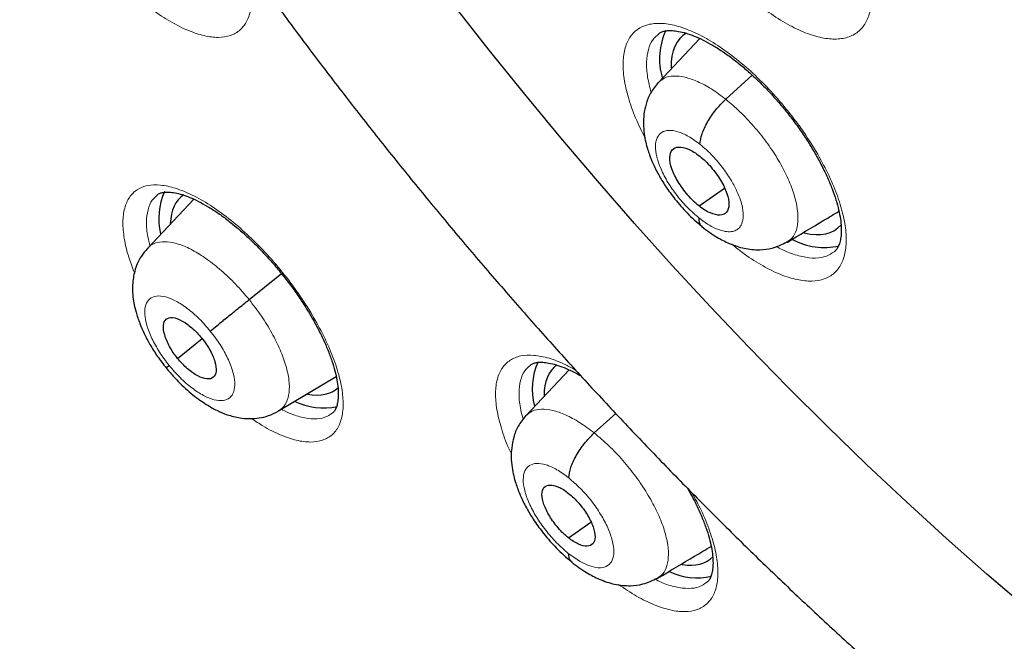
# Model space of a CAD drawing. Header units: millimetres. Extents: x 8 to 2236, y 12 to 2208.
# Tile 118 of 173: x 2025.34 to 2037.29, y 845.86 to 853.4. Entities that reach past the tile are written whole.
import ezdxf

# ---------------------------------------------------------------- set-up
doc = ezdxf.new("R2010")
doc.units = ezdxf.units.MM

msp = doc.modelspace()

# ---------------------------------------------------------------- linework, layer by layer
at = {"color": 7, "linetype": 'Continuous', "lineweight": 30}
for p, q in [((2033.592, 853.172), (2033.089, 852.64)), ((2033.906, 852.436), (2034.228, 852.728)), ((2033.582, 851.14), (2033.89, 851.355)), ((2027.454, 851.221), (2026.893, 850.628)), ((2034.648, 850.702), (2034.639, 850.696)), ((2028.124, 850.003), (2028.517, 850.319)), ((2027.256, 849.289), (2027.555, 849.529)), ((2032.007, 849.15), (2031.484, 848.597)), ((2028.48, 848.651), (2029.18, 849.069)), ((2032.311, 848.384), (2032.572, 848.621)), ((2031.997, 847.112), (2032.27, 847.302))]:
    msp.add_line(p, q, dxfattribs=at)
at = {"color": 7, "linetype": 'Continuous', "lineweight": 30, "flags": 128}
msp.add_lwpolyline([(2037.566, 846.249), (2037.075, 846.671), (2036.586, 847.104), (2036.1, 847.548), (2035.616, 848.002), (2035.136, 848.467), (2034.66, 848.941), (2034.188, 849.424), (2033.72, 849.917), (2033.258, 850.418), (2032.801, 850.926), (2032.35, 851.443), (2031.905, 851.966), (2031.467, 852.496), (2031.036, 853.032), (2030.613, 853.574)], dxfattribs=at)
at = {"color": 252, "linetype": 'Continuous', "lineweight": 0, "flags": 128}
msp.add_lwpolyline([(2037.566, 846.249), (2037.075, 846.671), (2036.586, 847.104), (2036.1, 847.548), (2035.616, 848.002), (2035.136, 848.467), (2034.66, 848.941), (2034.188, 849.424), (2033.72, 849.917), (2033.258, 850.418), (2032.801, 850.926), (2032.35, 851.443), (2031.905, 851.966), (2031.467, 852.496), (2031.036, 853.032), (2030.613, 853.574)], dxfattribs=at)
at = {"color": 7, "linetype": 'Continuous', "lineweight": 30}
for centre, radius, start, end in [((2033.938, 852.924), 0.835, 155.4023, 195.7108), ((2027.807, 850.987), 0.78, 155.2457, 193.6499), ((2035.097, 851.435), 0.799, 241.6306, 283.1815), ((2032.345, 848.922), 0.787, 155.5404, 195.5932), ((2029.028, 849.484), 0.797, 244, 281.8749), ((2033.556, 847.376), 0.752, 244.0313, 283.7255)]:
    msp.add_arc(centre, radius, start, end, dxfattribs=at)
for centre, major_axis, ratio, start_param, end_param in [((2034.324, 852.038), (-0.937, 1.17), 0.45834, 6.206764, 6.826259), ((2028.248, 850.091), (-0.938, 1.171), 0.459187, 6.248659, 6.768952), ((2034.324, 852.038), (-0.937, 1.17), 0.45834, 2.608155, 3.233634), ((2032.783, 848.028), (-0.938, 1.172), 0.459047, 6.259039, 6.797999), ((2028.248, 850.091), (-0.938, 1.171), 0.459187, 2.660508, 3.179519), ((2032.783, 848.028), (-0.938, 1.172), 0.459047, 2.675422, 3.202008)]:
    msp.add_ellipse(centre, major_axis=major_axis, ratio=ratio, start_param=start_param, end_param=end_param, dxfattribs=at)
for points, knots in [([(2010.485, 896.411), (2010.464, 896.392), (2010.335, 896.278), (2010.109, 896.054), (2009.809, 895.739), (2009.522, 895.409), (2009.247, 895.065), (2008.983, 894.708), (2008.732, 894.337), (2008.493, 893.952), (2008.267, 893.555), (2008.054, 893.144), (2007.853, 892.72), (2007.665, 892.283), (2007.489, 891.833), (2007.327, 891.371), (2007.178, 890.896), (2007.042, 890.41), (2006.919, 889.911), (2006.809, 889.401), (2006.713, 888.879), (2006.63, 888.346), (2006.561, 887.802), (2006.505, 887.247), (2006.463, 886.682), (2006.434, 886.106), (2006.418, 885.521), (2006.416, 884.925), (2006.427, 884.32), (2006.452, 883.706), (2006.49, 883.082), (2006.542, 882.45), (2006.607, 881.809), (2006.685, 881.16), (2006.777, 880.503), (2006.881, 879.838), (2006.999, 879.166), (2007.13, 878.486), (2007.274, 877.8), (2007.431, 877.106), (2007.601, 876.406), (2007.784, 875.7), (2007.979, 874.988), (2008.187, 874.271), (2008.408, 873.547), (2008.641, 872.819), (2008.886, 872.086), (2009.144, 871.349), (2009.413, 870.607), (2009.695, 869.861), (2009.989, 869.112), (2010.295, 868.359), (2010.612, 867.603), (2010.941, 866.844), (2011.281, 866.082), (2011.633, 865.318), (2011.996, 864.553), (2012.37, 863.785), (2012.754, 863.017), (2013.15, 862.247), (2013.556, 861.476), (2013.972, 860.705), (2014.399, 859.934), (2014.836, 859.163), (2015.282, 858.392), (2015.738, 857.622), (2016.204, 856.852), (2016.68, 856.085), (2017.164, 855.318), (2017.657, 854.554), (2018.16, 853.792), (2018.67, 853.032), (2019.19, 852.275), (2019.717, 851.521), (2020.253, 850.771), (2020.796, 850.024), (2021.347, 849.281), (2021.905, 848.542), (2022.47, 847.808), (2023.042, 847.078), (2023.621, 846.354), (2024.207, 845.635), (2024.798, 844.921), (2025.396, 844.214), (2026, 843.512), (2026.609, 842.817), (2027.223, 842.129), (2027.843, 841.448), (2028.467, 840.774), (2029.096, 840.108), (2029.729, 839.449), (2030.367, 838.799), (2031.008, 838.156), (2031.653, 837.522), (2032.301, 836.897), (2032.953, 836.282), (2033.541, 835.735), (2033.913, 835.398), (2034.066, 835.259)], [0, 0, 0, 0, 0.002012, 0.012365, 0.022721, 0.033085, 0.043456, 0.053839, 0.064233, 0.074642, 0.085064, 0.095502, 0.105955, 0.116422, 0.126904, 0.137401, 0.14791, 0.158431, 0.168963, 0.179505, 0.190055, 0.200613, 0.211177, 0.221747, 0.232321, 0.242899, 0.25348, 0.264063, 0.274647, 0.285232, 0.295818, 0.306404, 0.316989, 0.327574, 0.338159, 0.348742, 0.359324, 0.369905, 0.380485, 0.391063, 0.40164, 0.412215, 0.422789, 0.433362, 0.443933, 0.454503, 0.465071, 0.475638, 0.486204, 0.496769, 0.507332, 0.517894, 0.528455, 0.539015, 0.549574, 0.560132, 0.570688, 0.581244, 0.591799, 0.602354, 0.612907, 0.62346, 0.634012, 0.644563, 0.655114, 0.665665, 0.676214, 0.686763, 0.697312, 0.707861, 0.718409, 0.728956, 0.739504, 0.750051, 0.760597, 0.771144, 0.781691, 0.792237, 0.802783, 0.813329, 0.823875, 0.834421, 0.844968, 0.855514, 0.86606, 0.876606, 0.887153, 0.8977, 0.908247, 0.918794, 0.929342, 0.939889, 0.950438, 0.960986, 0.971535, 0.982085, 0.992635, 1, 1, 1, 1]), ([(2033.925, 892.828), (2034.038, 892.763), (2034.364, 892.573), (2034.907, 892.25), (2035.553, 891.853), (2036.201, 891.444), (2036.851, 891.021), (2037.502, 890.586), (2038.155, 890.139), (2038.808, 889.679), (2039.463, 889.208), (2040.117, 888.725), (2040.772, 888.23), (2041.426, 887.723), (2042.081, 887.205), (2042.734, 886.677), (2043.386, 886.137), (2044.038, 885.587), (2044.688, 885.027), (2045.336, 884.456), (2045.981, 883.875), (2046.625, 883.285), (2047.266, 882.685), (2047.905, 882.077), (2048.54, 881.459), (2049.172, 880.832), (2049.8, 880.197), (2050.424, 879.554), (2051.044, 878.903), (2051.66, 878.245), (2052.272, 877.578), (2052.878, 876.905), (2053.479, 876.225), (2054.075, 875.539), (2054.665, 874.846), (2055.25, 874.147), (2055.828, 873.442), (2056.4, 872.732), (2056.965, 872.017), (2057.524, 871.297), (2058.076, 870.572), (2058.62, 869.843), (2059.157, 869.11), (2059.686, 868.374), (2060.207, 867.634), (2060.721, 866.891), (2061.225, 866.145), (2061.722, 865.397), (2062.209, 864.647), (2062.688, 863.894), (2063.158, 863.141), (2063.618, 862.386), (2064.069, 861.63), (2064.51, 860.873), (2064.941, 860.117), (2065.362, 859.36), (2065.773, 858.603), (2066.174, 857.848), (2066.564, 857.093), (2066.943, 856.339), (2067.312, 855.587), (2067.669, 854.837), (2068.016, 854.089), (2068.351, 853.344), (2068.675, 852.601), (2068.987, 851.861), (2069.288, 851.125), (2069.576, 850.393), (2069.853, 849.665), (2070.118, 848.94), (2070.371, 848.221), (2070.612, 847.506), (2070.84, 846.797), (2071.056, 846.093), (2071.26, 845.395), (2071.451, 844.704), (2071.629, 844.018), (2071.795, 843.339), (2071.948, 842.667), (2072.089, 842.003), (2072.216, 841.346), (2072.331, 840.696), (2072.433, 840.055), (2072.521, 839.422), (2072.597, 838.798), (2072.66, 838.182), (2072.71, 837.575), (2072.748, 836.978), (2072.772, 836.391), (2072.783, 835.813), (2072.781, 835.245), (2072.767, 834.688), (2072.739, 834.141), (2072.699, 833.604), (2072.646, 833.079), (2072.58, 832.564), (2072.501, 832.061), (2072.41, 831.569), (2072.306, 831.089), (2072.189, 830.621), (2072.06, 830.165), (2071.918, 829.72), (2071.764, 829.288), (2071.598, 828.868), (2071.419, 828.461), (2071.228, 828.066), (2071.024, 827.684), (2070.808, 827.315), (2070.58, 826.959), (2070.34, 826.616), (2070.088, 826.286), (2069.823, 825.97), (2069.547, 825.666), (2069.258, 825.378), (2069.059, 825.19), (2068.953, 825.102), (2068.952, 825.101)], [0, 0, 0, 0, 0.0046691, 0.0135353, 0.0224026, 0.031271, 0.0401406, 0.0490113, 0.057883, 0.0667558, 0.0756295, 0.0845042, 0.0933798, 0.1022562, 0.1111335, 0.1200115, 0.1288903, 0.1377698, 0.1466499, 0.1555307, 0.164412, 0.1732939, 0.1821764, 0.1910593, 0.1999426, 0.2088264, 0.2177105, 0.226595, 0.2354798, 0.2443649, 0.2532503, 0.2621358, 0.2710216, 0.2799075, 0.2887935, 0.2976797, 0.3065659, 0.3154521, 0.3243384, 0.3332246, 0.3421108, 0.3509969, 0.3598829, 0.3687687, 0.3776544, 0.3865399, 0.3954251, 0.4043101, 0.4131948, 0.4220791, 0.4309631, 0.4398467, 0.4487298, 0.4576125, 0.4664947, 0.4753764, 0.4842575, 0.493138, 0.5020179, 0.510897, 0.5197755, 0.5286532, 0.5375301, 0.5464062, 0.5552814, 0.5641556, 0.5730289, 0.5819012, 0.5907725, 0.5996426, 0.6085117, 0.6173795, 0.6262462, 0.6351116, 0.6439758, 0.6528387, 0.6617002, 0.6705605, 0.6794194, 0.6882769, 0.6971332, 0.7059882, 0.7148419, 0.7236945, 0.732546, 0.7413965, 0.7502461, 0.7590952, 0.7679438, 0.7767922, 0.7856407, 0.7944896, 0.8033394, 0.8121904, 0.8210433, 0.8298988, 0.8387576, 0.8476204, 0.8564883, 0.8653622, 0.8742432, 0.8831324, 0.8920312, 0.9009406, 0.909862, 0.9187964, 0.9277449, 0.9367083, 0.9456873, 0.9546819, 0.9636921, 0.9727171, 0.9817557, 0.9908062, 0.9998664, 1, 1, 1, 1]), ([(2023.421, 879.2), (2023.368, 879.156), (2023.229, 879.041), (2023.016, 878.838), (2022.78, 878.592), (2022.558, 878.333), (2022.348, 878.06), (2022.15, 877.773), (2021.964, 877.473), (2021.792, 877.16), (2021.632, 876.834), (2021.485, 876.494), (2021.352, 876.141), (2021.232, 875.776), (2021.125, 875.398), (2021.033, 875.008), (2020.955, 874.607), (2020.891, 874.194), (2020.841, 873.77), (2020.805, 873.335), (2020.784, 872.89), (2020.777, 872.436), (2020.785, 871.973), (2020.806, 871.5), (2020.842, 871.02), (2020.892, 870.532), (2020.955, 870.036), (2021.033, 869.533), (2021.123, 869.023), (2021.228, 868.507), (2021.346, 867.986), (2021.477, 867.458), (2021.62, 866.926), (2021.777, 866.388), (2021.947, 865.846), (2022.129, 865.299), (2022.323, 864.749), (2022.53, 864.196), (2022.748, 863.639), (2022.979, 863.079), (2023.221, 862.518), (2023.475, 861.954), (2023.739, 861.388), (2024.015, 860.821), (2024.302, 860.254), (2024.6, 859.686), (2024.907, 859.117), (2025.225, 858.549), (2025.553, 857.982), (2025.891, 857.415), (2026.238, 856.85), (2026.594, 856.287), (2026.959, 855.726), (2027.333, 855.168), (2027.716, 854.612), (2028.106, 854.06), (2028.505, 853.512), (2028.911, 852.967), (2029.324, 852.427), (2029.744, 851.892), (2030.171, 851.363), (2030.605, 850.838), (2031.045, 850.32), (2031.49, 849.808), (2031.941, 849.303), (2032.397, 848.805), (2032.858, 848.314), (2033.324, 847.831), (2033.794, 847.356), (2034.267, 846.89), (2034.745, 846.432), (2035.225, 845.983), (2035.7, 845.552), (2036.015, 845.275), (2036.169, 845.14)], [0, 0, 0, 0, 0.0078937, 0.0209482, 0.0340147, 0.0471103, 0.0602513, 0.073452, 0.0867251, 0.1000806, 0.1135259, 0.1270655, 0.1407006, 0.1544299, 0.1682492, 0.1821522, 0.1961308, 0.2101759, 0.2242776, 0.2384261, 0.2526121, 0.2668267, 0.281062, 0.2953113, 0.3095685, 0.323829, 0.3380876, 0.3523414, 0.3665884, 0.3808268, 0.3950556, 0.4092739, 0.4234814, 0.4376778, 0.451863, 0.4660374, 0.480201, 0.4943543, 0.5084977, 0.5226315, 0.5367563, 0.5508726, 0.5649808, 0.5790815, 0.5931752, 0.6072623, 0.6213434, 0.6354189, 0.6494893, 0.663555, 0.6776166, 0.6916743, 0.7057287, 0.7197801, 0.733829, 0.7478758, 0.7619208, 0.7759645, 0.7900071, 0.8040492, 0.818091, 0.8321329, 0.8461753, 0.8602184, 0.8742626, 0.8883083, 0.902356, 0.916406, 0.9304587, 0.9445144, 0.9585737, 0.972637, 0.9867047, 1, 1, 1, 1]), ([(2033.09, 853.228), (2033.095, 853.232), (2033.109, 853.245), (2033.139, 853.257), (2033.189, 853.268), (2033.254, 853.27), (2033.333, 853.261), (2033.423, 853.239), (2033.522, 853.204), (2033.63, 853.156), (2033.743, 853.095), (2033.861, 853.021), (2033.982, 852.935), (2034.105, 852.837), (2034.229, 852.728), (2034.354, 852.608), (2034.476, 852.48), (2034.594, 852.345), (2034.706, 852.205), (2034.81, 852.062), (2034.907, 851.918), (2034.994, 851.772), (2035.073, 851.627), (2035.142, 851.484), (2035.199, 851.346), (2035.245, 851.214), (2035.278, 851.092), (2035.299, 850.982), (2035.309, 850.883), (2035.308, 850.797), (2035.298, 850.724), (2035.281, 850.665), (2035.258, 850.621), (2035.239, 850.596), (2035.225, 850.586), (2035.221, 850.583)], [0, 0, 0, 0, 0.018664, 0.050777, 0.080593, 0.11239, 0.143122, 0.173717, 0.20442, 0.235299, 0.266282, 0.297189, 0.32783, 0.358975, 0.390559, 0.422466, 0.454555, 0.486659, 0.518626, 0.550319, 0.581744, 0.613386, 0.645222, 0.677109, 0.708852, 0.740289, 0.771285, 0.801688, 0.83156, 0.861657, 0.891896, 0.922408, 0.953643, 0.986783, 1, 1, 1, 1]), ([(2033.087, 852.639), (2033.054, 852.597), (2032.99, 852.518), (2032.937, 852.382), (2032.912, 852.256), (2032.906, 852.134), (2032.914, 852.022), (2032.933, 851.919), (2032.957, 851.833), (2032.985, 851.748), (2033.026, 851.646), (2033.089, 851.519), (2033.179, 851.372), (2033.294, 851.214), (2033.413, 851.077), (2033.525, 850.968), (2033.586, 850.919), (2033.617, 850.893)], [0, 0, 0, 0, 0.086246, 0.162718, 0.229473, 0.286803, 0.349716, 0.401867, 0.445467, 0.482299, 0.535623, 0.614172, 0.689543, 0.77895, 0.882252, 0.93926, 1, 1, 1, 1]), ([(2033.593, 851.889), (2033.599, 851.929), (2033.61, 852.009), (2033.682, 852.16), (2033.782, 852.311), (2033.864, 852.394), (2033.906, 852.436)], [0, 0, 0, 0, 0.250817, 0.500572, 0.750026, 1, 1, 1, 1]), ([(2033.582, 851.14), (2033.558, 851.16), (2033.511, 851.199), (2033.422, 851.296), (2033.324, 851.43), (2033.244, 851.594), (2033.219, 851.734), (2033.248, 851.831), (2033.331, 851.865), (2033.43, 851.843), (2033.52, 851.797), (2033.567, 851.762), (2033.591, 851.744)], [0, 0, 0, 0, 0.062835, 0.125532, 0.250818, 0.375518, 0.499994, 0.624476, 0.749181, 0.874466, 0.937164, 1, 1, 1, 1]), ([(2033.591, 851.744), (2033.614, 851.724), (2033.661, 851.685), (2033.751, 851.588), (2033.849, 851.453), (2033.929, 851.289), (2033.954, 851.15), (2033.925, 851.053), (2033.842, 851.019), (2033.743, 851.041), (2033.653, 851.087), (2033.606, 851.122), (2033.582, 851.14)], [0, 0, 0, 0, 0.062835, 0.125532, 0.250818, 0.375517, 0.499994, 0.624476, 0.74918, 0.874466, 0.937164, 1, 1, 1, 1]), ([(2027.01, 851.276), (2027.013, 851.279), (2027.024, 851.289), (2027.048, 851.298), (2027.091, 851.308), (2027.15, 851.31), (2027.224, 851.3), (2027.309, 851.279), (2027.404, 851.245), (2027.508, 851.198), (2027.619, 851.137), (2027.734, 851.063), (2027.853, 850.977), (2027.974, 850.88), (2028.097, 850.771), (2028.22, 850.652), (2028.342, 850.525), (2028.46, 850.39), (2028.573, 850.25), (2028.679, 850.108), (2028.777, 849.963), (2028.867, 849.818), (2028.948, 849.673), (2029.02, 849.53), (2029.08, 849.391), (2029.129, 849.259), (2029.166, 849.136), (2029.191, 849.025), (2029.204, 848.925), (2029.207, 848.838), (2029.201, 848.765), (2029.187, 848.707), (2029.168, 848.664), (2029.151, 848.637), (2029.138, 848.627), (2029.133, 848.624)], [0, 0, 0, 0, 0.015773, 0.047873, 0.077378, 0.108874, 0.139223, 0.169469, 0.199904, 0.230595, 0.261458, 0.292331, 0.322946, 0.353956, 0.385429, 0.417246, 0.449269, 0.481338, 0.513287, 0.544997, 0.576391, 0.607937, 0.6397, 0.671554, 0.703296, 0.734759, 0.765793, 0.796253, 0.826057, 0.855995, 0.885995, 0.916121, 0.946706, 0.978718, 1, 1, 1, 1]), ([(2034.65, 850.698), (2034.8, 850.788), (2035.012, 850.915), (2035.219, 851.039), (2035.28, 851.075)], [0, 0, 0, 0, 0.707917, 1, 1, 1, 1]), ([(2033.58, 850.995), (2033.582, 850.96), (2033.585, 850.913), (2033.614, 850.898), (2033.621, 850.895)], [0, 0, 0, 0, 0.763644, 1, 1, 1, 1]), ([(2033.617, 850.889), (2033.677, 850.844), (2033.786, 850.763), (2033.961, 850.676), (2034.122, 850.621), (2034.309, 850.602), (2034.488, 850.623), (2034.589, 850.673), (2034.646, 850.701)], [0, 0, 0, 0, 0.185941, 0.336322, 0.51685, 0.685298, 0.823835, 1, 1, 1, 1]), ([(2026.89, 850.623), (2026.864, 850.593), (2026.816, 850.537), (2026.767, 850.442), (2026.736, 850.354), (2026.717, 850.268), (2026.709, 850.19), (2026.708, 850.116), (2026.712, 850.045), (2026.725, 849.958), (2026.751, 849.845), (2026.794, 849.72), (2026.851, 849.587), (2026.921, 849.454), (2027.01, 849.312), (2027.081, 849.22), (2027.118, 849.173)], [0, 0, 0, 0, 0.077684, 0.146604, 0.206822, 0.25847, 0.314398, 0.356287, 0.400421, 0.461594, 0.539312, 0.632896, 0.713001, 0.801089, 0.896765, 1, 1, 1, 1]), ([(2027.653, 849.621), (2027.678, 849.641), (2027.726, 849.681), (2027.847, 849.779), (2027.986, 849.892), (2028.078, 849.966), (2028.124, 850.003)], [0, 0, 0, 0, 0.2516599, 0.5008928, 0.7493077, 1, 1, 1, 1]), ([(2027.256, 849.289), (2027.238, 849.313), (2027.202, 849.36), (2027.143, 849.458), (2027.092, 849.578), (2027.075, 849.699), (2027.111, 849.773), (2027.19, 849.795), (2027.303, 849.755), (2027.409, 849.681), (2027.493, 849.603), (2027.531, 849.558), (2027.55, 849.535)], [0, 0, 0, 0, 0.062835, 0.125529, 0.25081, 0.375518, 0.500001, 0.624484, 0.749191, 0.874472, 0.937165, 1, 1, 1, 1]), ([(2027.55, 849.535), (2027.569, 849.511), (2027.605, 849.464), (2027.664, 849.366), (2027.715, 849.246), (2027.731, 849.126), (2027.695, 849.051), (2027.616, 849.03), (2027.503, 849.069), (2027.397, 849.143), (2027.314, 849.221), (2027.275, 849.267), (2027.256, 849.289)], [0, 0, 0, 0, 0.062835, 0.125528, 0.250809, 0.375517, 0.5, 0.624483, 0.74919, 0.874472, 0.937165, 1, 1, 1, 1]), ([(2031.534, 849.206), (2031.538, 849.21), (2031.55, 849.221), (2031.576, 849.231), (2031.622, 849.242), (2031.683, 849.244), (2031.759, 849.235), (2031.846, 849.214), (2031.943, 849.18), (2032.045, 849.135), (2032.117, 849.095), (2032.151, 849.076)], [0, 0, 0, 0, 0.063335, 0.186609, 0.30054, 0.422095, 0.539424, 0.656321, 0.773832, 0.892208, 1, 1, 1, 1]), ([(2027.153, 849.204), (2027.135, 849.188), (2027.113, 849.17), (2027.12, 849.175), (2027.121, 849.176)], [0, 0, 0, 0, 0.86242, 1, 1, 1, 1]), ([(2027.118, 849.173), (2027.149, 849.135), (2027.21, 849.062), (2027.333, 848.937), (2027.477, 848.815), (2027.629, 848.712), (2027.756, 848.645), (2027.888, 848.593), (2028.016, 848.564), (2028.14, 848.556), (2028.248, 848.564), (2028.365, 848.591), (2028.437, 848.629), (2028.475, 848.649)], [0, 0, 0, 0, 0.0854013, 0.1647015, 0.3051086, 0.4206148, 0.5097217, 0.5891124, 0.6951893, 0.7596036, 0.831863, 0.9120077, 1, 1, 1, 1]), ([(2031.482, 848.596), (2031.448, 848.554), (2031.384, 848.475), (2031.332, 848.338), (2031.307, 848.211), (2031.301, 848.087), (2031.311, 847.973), (2031.331, 847.868), (2031.356, 847.78), (2031.386, 847.693), (2031.428, 847.589), (2031.494, 847.46), (2031.586, 847.31), (2031.704, 847.15), (2031.826, 847.011), (2031.94, 846.9), (2032.002, 846.849), (2032.034, 846.823)], [0, 0, 0, 0, 0.085043, 0.160752, 0.227177, 0.28459, 0.348197, 0.400988, 0.444832, 0.481737, 0.535453, 0.614245, 0.689708, 0.779131, 0.882376, 0.93933, 1, 1, 1, 1]), ([(2032.001, 847.84), (2032.006, 847.88), (2032.017, 847.959), (2032.088, 848.109), (2032.188, 848.26), (2032.27, 848.343), (2032.311, 848.384)], [0, 0, 0, 0, 0.251209, 0.500767, 0.749912, 1, 1, 1, 1]), ([(2031.997, 847.112), (2031.976, 847.129), (2031.934, 847.165), (2031.853, 847.252), (2031.765, 847.373), (2031.692, 847.52), (2031.668, 847.645), (2031.693, 847.731), (2031.767, 847.761), (2031.856, 847.74), (2031.937, 847.699), (2031.979, 847.667), (2032, 847.651)], [0, 0, 0, 0, 0.062834, 0.12553, 0.250813, 0.375514, 0.499991, 0.624477, 0.749186, 0.874469, 0.937164, 1, 1, 1, 1]), ([(2033.441, 847.715), (2033.46, 847.681), (2033.507, 847.599), (2033.57, 847.472), (2033.63, 847.333), (2033.679, 847.202), (2033.715, 847.08), (2033.739, 846.969), (2033.751, 846.87), (2033.753, 846.783), (2033.746, 846.71), (2033.731, 846.652), (2033.711, 846.609), (2033.693, 846.582), (2033.679, 846.573), (2033.674, 846.569)], [0, 0, 0, 0, 0.057663, 0.141386, 0.224781, 0.307416, 0.38891, 0.468878, 0.547295, 0.626099, 0.705138, 0.784654, 0.865648, 0.950914, 1, 1, 1, 1]), ([(2032, 847.651), (2032.021, 847.633), (2032.063, 847.598), (2032.144, 847.511), (2032.233, 847.39), (2032.305, 847.243), (2032.329, 847.118), (2032.304, 847.032), (2032.231, 847.002), (2032.141, 847.022), (2032.061, 847.064), (2032.018, 847.096), (2031.997, 847.112)], [0, 0, 0, 0, 0.062834, 0.125529, 0.250812, 0.375514, 0.499991, 0.624476, 0.749185, 0.874468, 0.937164, 1, 1, 1, 1]), ([(2033.081, 846.621), (2033.231, 846.711), (2033.449, 846.841), (2033.662, 846.968), (2033.729, 847.008)], [0, 0, 0, 0, 0.689114, 1, 1, 1, 1]), ([(2031.996, 846.923), (2031.999, 846.888), (2032.002, 846.843), (2032.031, 846.828), (2032.038, 846.825)], [0, 0, 0, 0, 0.775466, 1, 1, 1, 1]), ([(2032.034, 846.819), (2032.095, 846.773), (2032.206, 846.69), (2032.384, 846.601), (2032.548, 846.544), (2032.738, 846.524), (2032.918, 846.546), (2033.02, 846.596), (2033.077, 846.623)], [0, 0, 0, 0, 0.186092, 0.337048, 0.52044, 0.689372, 0.826502, 1, 1, 1, 1])]:
    msp.add_open_spline(points, degree=3, knots=knots, dxfattribs=at)
at = {"color": 252, "linetype": 'Continuous', "lineweight": 0}
for points, knots in [([(2033.294, 854.778), (2033.274, 854.814), (2033.203, 854.938), (2033.109, 855.147), (2033.021, 855.397), (2032.972, 855.628), (2032.96, 855.834), (2032.988, 856.008), (2033.053, 856.147), (2033.154, 856.245), (2033.288, 856.301), (2033.452, 856.311), (2033.639, 856.278), (2033.847, 856.2), (2034.068, 856.081), (2034.296, 855.924), (2034.525, 855.733), (2034.748, 855.513), (2034.932, 855.302), (2035.079, 855.112), (2035.216, 854.917), (2035.358, 854.685), (2035.491, 854.421), (2035.591, 854.166), (2035.655, 853.927), (2035.681, 853.711), (2035.668, 853.524), (2035.617, 853.372), (2035.53, 853.257), (2035.407, 853.186), (2035.254, 853.158), (2035.075, 853.175), (2034.874, 853.236), (2034.657, 853.34), (2034.431, 853.485), (2034.26, 853.613), (2034.167, 853.7), (2034.15, 853.716)], [0, 0, 0, 0, 0.012385, 0.04278, 0.073175, 0.103575, 0.133976, 0.164384, 0.194793, 0.225207, 0.255621, 0.286037, 0.316453, 0.346865, 0.377277, 0.407683, 0.438089, 0.468487, 0.498885, 0.51786, 0.536836, 0.567234, 0.597632, 0.62803, 0.658428, 0.688831, 0.719234, 0.749644, 0.780055, 0.81047, 0.840885, 0.871301, 0.901716, 0.932126, 0.962537, 0.99294, 1, 1, 1, 1]), ([(2028.075, 854.107), (2028.093, 854.048), (2028.135, 853.908), (2028.158, 853.714), (2028.15, 853.53), (2028.103, 853.381), (2028.02, 853.27), (2027.902, 853.203), (2027.754, 853.178), (2027.58, 853.2), (2027.384, 853.264), (2027.171, 853.375), (2027.016, 853.47), (2026.933, 853.537), (2026.926, 853.543)], [0, 0, 0, 0, 0.068672, 0.160763, 0.252854, 0.345032, 0.437211, 0.529465, 0.621719, 0.714005, 0.806291, 0.89855, 0.990808, 1, 1, 1, 1]), ([(2032.926, 851.967), (2032.886, 852.048), (2032.804, 852.216), (2032.72, 852.458), (2032.668, 852.687), (2032.655, 852.892), (2032.681, 853.064), (2032.744, 853.202), (2032.844, 853.298), (2032.976, 853.352), (2033.139, 853.362), (2033.326, 853.327), (2033.533, 853.248), (2033.753, 853.129), (2033.981, 852.97), (2034.21, 852.779), (2034.433, 852.56), (2034.618, 852.349), (2034.765, 852.16), (2034.903, 851.965), (2035.045, 851.734), (2035.18, 851.471), (2035.281, 851.217), (2035.347, 850.98), (2035.374, 850.765), (2035.363, 850.58), (2035.313, 850.429), (2035.227, 850.317), (2035.106, 850.247), (2034.955, 850.22), (2034.776, 850.239), (2034.576, 850.3), (2034.36, 850.406), (2034.159, 850.531), (2034.032, 850.634), (2033.981, 850.675)], [0, 0, 0, 0, 0.029085, 0.060467, 0.091861, 0.123255, 0.154663, 0.186071, 0.217488, 0.248905, 0.280322, 0.311739, 0.343147, 0.374556, 0.405951, 0.437345, 0.468727, 0.500109, 0.519689, 0.539269, 0.570658, 0.602047, 0.633436, 0.664824, 0.696223, 0.727622, 0.759033, 0.790445, 0.821863, 0.853281, 0.884696, 0.916111, 0.947516, 0.97892, 1, 1, 1, 1]), ([(2033.092, 853.226), (2033.068, 853.206), (2033.012, 853.159), (2032.963, 853.043), (2032.941, 852.89), (2032.951, 852.714), (2032.985, 852.582), (2033.001, 852.519)], [0, 0, 0, 0, 0.164999, 0.378593, 0.592186, 0.805682, 1, 1, 1, 1]), ([(2033.091, 852.638), (2033.113, 852.658), (2033.161, 852.702), (2033.27, 852.723), (2033.407, 852.709), (2033.562, 852.655), (2033.731, 852.567), (2033.847, 852.48), (2033.906, 852.436)], [0, 0, 0, 0, 0.143474, 0.314708, 0.485964, 0.657281, 0.828524, 1, 1, 1, 1]), ([(2033.906, 852.436), (2033.964, 852.387), (2034.08, 852.289), (2034.247, 852.111), (2034.401, 851.919), (2034.536, 851.717), (2034.645, 851.515), (2034.726, 851.32), (2034.773, 851.14), (2034.788, 850.98), (2034.768, 850.847), (2034.723, 850.75), (2034.671, 850.717), (2034.648, 850.702)], [0, 0, 0, 0, 0.0930327, 0.1859402, 0.2788875, 0.3718011, 0.4647029, 0.5575255, 0.6502984, 0.7431945, 0.836092, 0.9288674, 1, 1, 1, 1]), ([(2033.58, 850.995), (2033.534, 851.035), (2033.441, 851.115), (2033.312, 851.265), (2033.201, 851.425), (2033.117, 851.587), (2033.065, 851.738), (2033.048, 851.87), (2033.068, 851.972), (2033.124, 852.038), (2033.21, 852.064), (2033.323, 852.047), (2033.454, 851.991), (2033.547, 851.923), (2033.593, 851.889)], [0, 0, 0, 0, 0.0833331, 0.166663, 0.2499977, 0.3333342, 0.4166628, 0.4999963, 0.5833278, 0.6666593, 0.7499942, 0.8333292, 0.9166634, 1, 1, 1, 1]), ([(2033.593, 851.889), (2033.62, 851.866), (2033.673, 851.823), (2033.771, 851.725), (2033.876, 851.599), (2033.975, 851.452), (2034.043, 851.322), (2034.086, 851.215), (2034.106, 851.141), (2034.114, 851.093), (2034.117, 851.064), (2034.119, 851.04), (2034.119, 851.022), (2034.118, 851.001), (2034.115, 850.97), (2034.105, 850.932), (2034.087, 850.894), (2034.065, 850.868), (2034.041, 850.85), (2034.018, 850.838), (2033.99, 850.83), (2033.946, 850.825), (2033.878, 850.832), (2033.785, 850.864), (2033.685, 850.916), (2033.615, 850.969), (2033.58, 850.995)], [0, 0, 0, 0, 0.048672, 0.094885, 0.180256, 0.256516, 0.323599, 0.38152, 0.430207, 0.451111, 0.469726, 0.486054, 0.500092, 0.507603, 0.531625, 0.570958, 0.605673, 0.647111, 0.670339, 0.695224, 0.72177, 0.749999, 0.812673, 0.875216, 0.937593, 1, 1, 1, 1]), ([(2026.732, 850.33), (2026.708, 850.393), (2026.651, 850.539), (2026.604, 850.747), (2026.586, 850.948), (2026.608, 851.117), (2026.666, 851.251), (2026.761, 851.344), (2026.888, 851.394), (2027.046, 851.4), (2027.229, 851.361), (2027.431, 851.279), (2027.648, 851.156), (2027.872, 850.995), (2028.098, 850.801), (2028.32, 850.58), (2028.503, 850.369), (2028.65, 850.179), (2028.787, 849.985), (2028.93, 849.754), (2029.066, 849.492), (2029.169, 849.241), (2029.238, 849.005), (2029.269, 848.794), (2029.262, 848.612), (2029.217, 848.465), (2029.136, 848.356), (2029.02, 848.29), (2028.874, 848.267), (2028.7, 848.289), (2028.504, 848.356), (2028.32, 848.446), (2028.2, 848.528), (2028.154, 848.56)], [0, 0, 0, 0, 0.0257414, 0.0594611, 0.093181, 0.1269451, 0.1607094, 0.1945094, 0.2283094, 0.2621209, 0.2959322, 0.3297257, 0.363519, 0.397273, 0.4310267, 0.4647369, 0.498447, 0.5194453, 0.5404436, 0.5741495, 0.6078555, 0.64156, 0.6752647, 0.7089979, 0.7427314, 0.7765085, 0.8102857, 0.8440924, 0.877899, 0.911708, 0.9455167, 0.9792996, 1, 1, 1, 1]), ([(2027.012, 851.274), (2026.989, 851.254), (2026.936, 851.21), (2026.892, 851.097), (2026.874, 850.947), (2026.884, 850.798), (2026.912, 850.694), (2026.921, 850.657)], [0, 0, 0, 0, 0.179917, 0.412258, 0.644598, 0.876613, 1, 1, 1, 1]), ([(2026.896, 850.624), (2026.902, 850.632), (2026.928, 850.669), (2027.006, 850.7), (2027.126, 850.712), (2027.272, 850.68), (2027.435, 850.609), (2027.609, 850.5), (2027.786, 850.36), (2027.962, 850.194), (2028.07, 850.067), (2028.124, 850.003)], [0, 0, 0, 0, 0.031968, 0.152968, 0.273809, 0.394714, 0.51572, 0.636743, 0.757808, 0.87882, 1, 1, 1, 1]), ([(2034.519, 850.648), (2034.566, 850.623), (2034.613, 850.598), (2034.72, 850.555), (2034.839, 850.518), (2034.998, 850.501), (2035.129, 850.521), (2035.192, 850.564), (2035.221, 850.584)], [0, 0, 0, 0, 0.157563, 0.1582, 0.37593, 0.59366, 0.811416, 1, 1, 1, 1]), ([(2027.153, 849.204), (2027.113, 849.257), (2027.031, 849.365), (2026.939, 849.533), (2026.877, 849.692), (2026.852, 849.833), (2026.864, 849.944), (2026.913, 850.019), (2026.995, 850.053), (2027.105, 850.043), (2027.235, 849.991), (2027.377, 849.898), (2027.521, 849.774), (2027.609, 849.672), (2027.653, 849.621)], [0, 0, 0, 0, 0.083333, 0.166663, 0.249997, 0.333332, 0.416664, 0.499997, 0.583327, 0.666661, 0.749995, 0.83333, 0.916664, 1, 1, 1, 1]), ([(2028.124, 850.003), (2028.175, 849.937), (2028.277, 849.805), (2028.403, 849.597), (2028.504, 849.393), (2028.575, 849.199), (2028.612, 849.023), (2028.615, 848.871), (2028.58, 848.753), (2028.533, 848.68), (2028.488, 848.66), (2028.477, 848.655)], [0, 0, 0, 0, 0.119995, 0.239825, 0.359706, 0.479546, 0.599369, 0.719092, 0.838752, 0.95857, 1, 1, 1, 1]), ([(2027.653, 849.621), (2027.694, 849.567), (2027.776, 849.459), (2027.868, 849.291), (2027.929, 849.132), (2027.955, 848.992), (2027.943, 848.88), (2027.894, 848.805), (2027.812, 848.771), (2027.702, 848.781), (2027.572, 848.834), (2027.43, 848.926), (2027.285, 849.051), (2027.197, 849.153), (2027.153, 849.204)], [0, 0, 0, 0, 0.083336, 0.16667, 0.250005, 0.333339, 0.416673, 0.500003, 0.583336, 0.666668, 0.750003, 0.833337, 0.916667, 1, 1, 1, 1]), ([(2031.306, 848.131), (2031.295, 848.153), (2031.242, 848.26), (2031.18, 848.444), (2031.124, 848.671), (2031.107, 848.874), (2031.129, 849.044), (2031.189, 849.179), (2031.285, 849.274), (2031.415, 849.326), (2031.574, 849.334), (2031.759, 849.297), (2031.933, 849.233), (2032.048, 849.167), (2032.09, 849.143)], [0, 0, 0, 0, 0.022925, 0.115229, 0.207613, 0.299998, 0.392468, 0.484938, 0.57746, 0.669981, 0.762499, 0.855015, 0.947474, 1, 1, 1, 1]), ([(2031.536, 849.205), (2031.512, 849.185), (2031.458, 849.139), (2031.412, 849.025), (2031.394, 848.873), (2031.405, 848.713), (2031.436, 848.597), (2031.449, 848.55)], [0, 0, 0, 0, 0.174887, 0.398413, 0.621938, 0.845248, 1, 1, 1, 1]), ([(2028.516, 848.672), (2028.54, 848.659), (2028.627, 848.613), (2028.763, 848.571), (2028.918, 848.549), (2029.044, 848.565), (2029.104, 848.606), (2029.132, 848.625)], [0, 0, 0, 0, 0.089418, 0.324852, 0.560287, 0.795721, 1, 1, 1, 1]), ([(2031.486, 848.595), (2031.508, 848.615), (2031.555, 848.659), (2031.666, 848.679), (2031.804, 848.664), (2031.962, 848.609), (2032.133, 848.518), (2032.251, 848.429), (2032.311, 848.384)], [0, 0, 0, 0, 0.142826, 0.31419, 0.485576, 0.657021, 0.828392, 1, 1, 1, 1]), ([(2032.311, 848.384), (2032.37, 848.334), (2032.489, 848.235), (2032.66, 848.053), (2032.817, 847.857), (2032.955, 847.653), (2033.067, 847.447), (2033.151, 847.249), (2033.2, 847.066), (2033.217, 846.904), (2033.198, 846.771), (2033.154, 846.673), (2033.101, 846.639), (2033.078, 846.624)], [0, 0, 0, 0, 0.09307, 0.186013, 0.278996, 0.371946, 0.464884, 0.557743, 0.650551, 0.743483, 0.836417, 0.929229, 1, 1, 1, 1]), ([(2031.996, 846.923), (2031.948, 846.964), (2031.853, 847.047), (2031.719, 847.202), (2031.604, 847.367), (2031.516, 847.533), (2031.461, 847.689), (2031.443, 847.824), (2031.463, 847.929), (2031.519, 847.996), (2031.608, 848.022), (2031.723, 848.004), (2031.857, 847.945), (2031.953, 847.875), (2032.001, 847.84)], [0, 0, 0, 0, 0.083333, 0.166663, 0.249997, 0.333334, 0.416662, 0.499996, 0.583328, 0.666659, 0.749994, 0.833329, 0.916664, 1, 1, 1, 1]), ([(2032.001, 847.84), (2032.049, 847.798), (2032.145, 847.716), (2032.279, 847.561), (2032.393, 847.396), (2032.481, 847.23), (2032.536, 847.074), (2032.555, 846.939), (2032.535, 846.834), (2032.479, 846.767), (2032.39, 846.741), (2032.275, 846.759), (2032.14, 846.818), (2032.044, 846.888), (2031.996, 846.923)], [0, 0, 0, 0, 0.083336, 0.16667, 0.250004, 0.333338, 0.416671, 0.500003, 0.583332, 0.666667, 0.750002, 0.833337, 0.916667, 1, 1, 1, 1]), ([(2033.496, 847.659), (2033.535, 847.587), (2033.621, 847.429), (2033.716, 847.192), (2033.786, 846.956), (2033.816, 846.744), (2033.809, 846.561), (2033.763, 846.412), (2033.681, 846.302), (2033.563, 846.234), (2033.414, 846.208), (2033.238, 846.229), (2033.041, 846.292), (2032.828, 846.396), (2032.68, 846.496), (2032.607, 846.545)], [0, 0, 0, 0, 0.064167, 0.142229, 0.220291, 0.298406, 0.376522, 0.454703, 0.532885, 0.611096, 0.689308, 0.7675, 0.845692, 0.923824, 1, 1, 1, 1]), ([(2033.047, 846.611), (2033.072, 846.598), (2033.162, 846.551), (2033.301, 846.511), (2033.457, 846.491), (2033.585, 846.509), (2033.646, 846.551), (2033.674, 846.57)], [0, 0, 0, 0, 0.0936911, 0.3285572, 0.5634247, 0.7983645, 1, 1, 1, 1])]:
    msp.add_open_spline(points, degree=3, knots=knots, dxfattribs=at)

doc.saveas('drawing.dxf')
